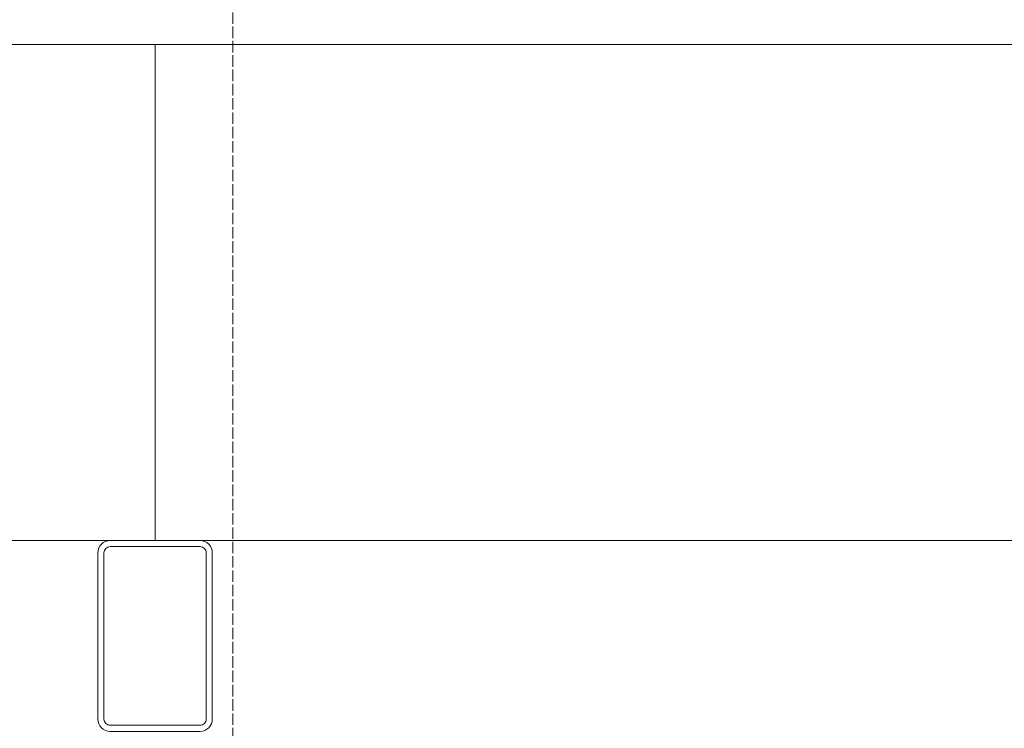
# Model space of a CAD drawing. Header units: inches. Extents: x 44881 to 156022, y 58140 to 83978.
# Tile 58 of 256: x 95391 to 95907, y 72560 to 72932. Entities that reach past the tile are written whole.
import ezdxf

# ---------------------------------------------------------------- set-up
doc = ezdxf.new("R2010")
doc.units = ezdxf.units.IN
doc.linetypes.add('ACAD_ISO02W100', pattern=[15, 12, -3])
doc.layers.add('!_A_01_TENKÁ', color=8, linetype='Continuous', lineweight=13)
doc.layers.add('!_A_03_ČIARKOVANÁ', color=41, linetype='ACAD_ISO02W100', lineweight=13)

msp = doc.modelspace()

# ---------------------------------------------------------------- linework, layer by layer
at = {"layer": '!_A_01_TENKÁ', "color": 14, "true_color": 0xa30000}
for points in [[(93461.54, 72658.78), (93461.54, 72918.78), (95461.54, 72918.78), (95461.54, 72658.78)], [(95461.54, 72658.78), (95461.54, 72918.78), (98461.54, 72918.78), (98461.54, 72658.78)]]:
    msp.add_lwpolyline(points, close=True, dxfattribs=at)
for points in [[(95485.14, 72658.78, -0.414214), (95491.54, 72652.38), (95491.54, 72565.18, -0.414214), (95485.14, 72558.78), (95437.94, 72558.78, -0.414214), (95431.54, 72565.18), (95431.54, 72652.38, -0.414214), (95437.94, 72658.78)], [(95434.74, 72565.18), (95434.74, 72652.38, -0.414214), (95437.94, 72655.58), (95485.14, 72655.58, -0.414214), (95488.34, 72652.38), (95488.34, 72565.18, -0.414214), (95485.14, 72561.98), (95437.94, 72561.98, -0.414214)]]:
    msp.add_lwpolyline(points, format="xyb", close=True, dxfattribs=at)
at = {"layer": '!_A_03_ČIARKOVANÁ', "color": 14, "ltscale": 0.5, "true_color": 0xa30000}
msp.add_lwpolyline([(95502.29, 72524.62), (95502.29, 73436.37)], dxfattribs=at)
msp.add_arc((95502.29, 72524.62), 911.75, 0, 90, dxfattribs=at)

doc.saveas('drawing.dxf')
